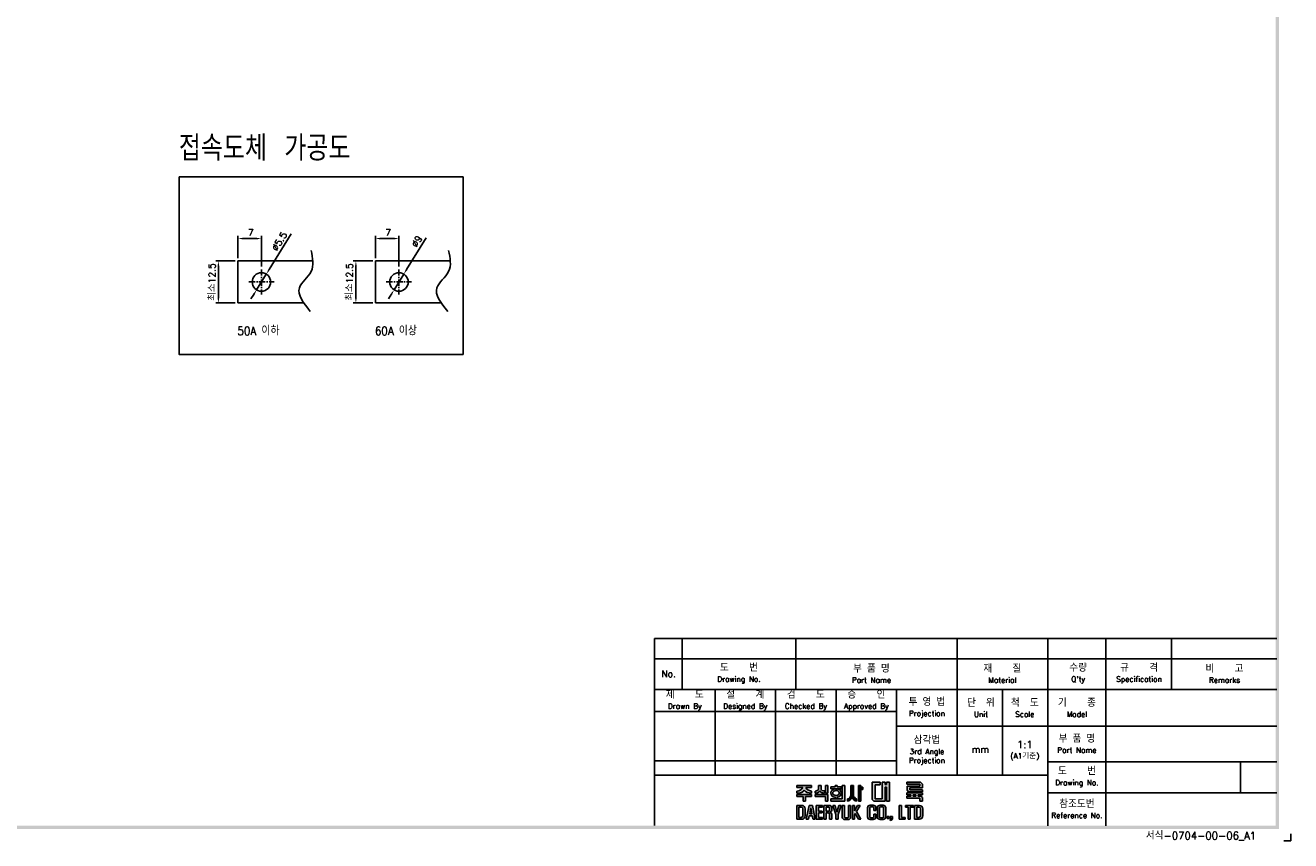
# Model space of a CAD drawing. Extents: x 2148 to 5280, y -907 to 1584.
# Tile 14 of 16: x 4527 to 5280, y 422 to 907. Entities that reach past the tile are written whole.
import ezdxf

# ---------------------------------------------------------------- set-up
doc = ezdxf.new("R2010")
doc.units = 0
doc.header["$LTSCALE"] = 3
doc.header["$MEASUREMENT"] = 0
doc.linetypes.add('CENTER', pattern=[2, 1.25, -0.25, 0.25, -0.25])
doc.layers.get('Defpoints').update_dxf_attribs({"linetype": 'CONTINUOUS'})
for name, color, linetype in [('CENTER', 1, 'CENTER'), ('Device', 7, 'CONTINUOUS'), ('di', 3, 'CONTINUOUS'), ('DIM', 3, 'CONTINUOUS'), ('dimtaxt', 3, 'CONTINUOUS'), ('dwg', 7, 'CONTINUOUS')]:
    doc.layers.add(name, color=color, linetype=linetype)
doc.styles.get("Standard").update_dxf_attribs({"font": 'romans.shx', "height": 3, "bigfont": 'ghs.shx'})
doc.dimstyles.get("Standard").update_dxf_attribs({"dimtxt": 0.18, "dimasz": 0.18, "dimexe": 0.18, "dimexo": 0.0625, "dimgap": 0.09, "dimtad": 0, "dimtih": 1, "dimtoh": 1, "dimdec": 4, "dimzin": 0, "dimdsep": 46, "dimtxsty": 'Standard', "dimcen": 0.09, "dimadec": 0, "dimazin": 0, "dimtfac": 1, "dimtdec": 4, "dimtofl": 0, "dimtmove": 0, "dimatfit": 3, "dimfxl": 0, "dimtolj": 1, "dimtzin": 0, "dimarcsym": 0})

# ---------------------------------------------------------------- blocks, each defined once
blk = doc.blocks.new('*D44')
at = {"layer": 'Defpoints', "color": 0}
for p in [(4642.11, 766.6), (4653.73, 766.6), (4653.73, 741.6)]:
    blk.add_point(p, dxfattribs=at)
at = {"layer": 'DIM', "color": 0, "lineweight": -2}
for p, q in [((4652.13, 766.6), (4640.51, 766.6)), ((4642.11, 744.8), (4642.11, 763.4)), ((4652.13, 741.6), (4640.51, 741.6))]:
    blk.add_line(p, q, dxfattribs=at)
at = {"layer": 'DIM', "color": 0}
for points in [[(4641.58, 763.4), (4642.65, 763.4), (4642.11, 766.6)], [(4641.58, 744.8), (4642.65, 744.8), (4642.11, 741.6)]]:
    blk.add_solid(points, dxfattribs=at)
at = {"layer": 'DIM', "color": 0, "insert": (4638.38, 754.1), "char_height": 4, "attachment_point": 5, "rotation": 90}
blk.add_mtext('\\A1;최소12.5', dxfattribs=at)
blk = doc.blocks.new('*D45')
at = {"layer": 'Defpoints', "color": 0}
for p in [(4667.73, 779.91), (4653.73, 766.6), (4667.73, 761.6)]:
    blk.add_point(p, dxfattribs=at)
at = {"layer": 'DIM', "color": 0, "lineweight": -2}
for p, q in [((4653.73, 768.2), (4653.73, 781.51)), ((4656.93, 779.91), (4664.53, 779.91)), ((4667.73, 763.2), (4667.73, 781.51))]:
    blk.add_line(p, q, dxfattribs=at)
at = {"layer": 'DIM', "color": 0}
for points in [[(4656.93, 780.44), (4656.93, 779.37), (4653.73, 779.91)], [(4664.53, 780.44), (4664.53, 779.37), (4667.73, 779.91)]]:
    blk.add_solid(points, dxfattribs=at)
at = {"layer": 'DIM', "color": 0, "insert": (4661.32, 783.51), "char_height": 4, "attachment_point": 5}
blk.add_mtext('\\A1;7', dxfattribs=at)
blk = doc.blocks.new('*D46')
at = {"layer": 'Defpoints', "color": 0}
for p in [(4670.61, 758.78), (4664.84, 749.41)]:
    blk.add_point(p, dxfattribs=at)
at = {"layer": 'DIM', "color": 0, "lineweight": -2}
for p, q in [((4685.42, 782.8), (4672.29, 761.5)), ((4664.84, 749.41), (4670.61, 758.78)), ((4663.16, 746.69), (4661.48, 743.97))]:
    blk.add_line(p, q, dxfattribs=at)
at = {"layer": 'DIM', "color": 0}
for points in [[(4671.84, 761.78), (4672.74, 761.22), (4670.61, 758.78)], [(4662.71, 746.97), (4663.62, 746.41), (4664.84, 749.41)]]:
    blk.add_solid(points, dxfattribs=at)
at = {"layer": 'DIM', "color": 0, "insert": (4678.36, 778.22), "char_height": 4, "attachment_point": 5, "rotation": 58.35871}
blk.add_mtext('\\A1;%%C5.5', dxfattribs=at)
blk = doc.blocks.new('*D47')
at = {"layer": 'Defpoints', "color": 0}
for p in [(4723.87, 766.6), (4735.48, 766.6), (4735.48, 741.6)]:
    blk.add_point(p, dxfattribs=at)
at = {"layer": 'DIM', "color": 0, "lineweight": -2}
for p, q in [((4733.88, 766.6), (4722.27, 766.6)), ((4723.87, 744.8), (4723.87, 763.4)), ((4733.88, 741.6), (4722.27, 741.6))]:
    blk.add_line(p, q, dxfattribs=at)
at = {"layer": 'DIM', "color": 0}
for points in [[(4723.34, 763.4), (4724.4, 763.4), (4723.87, 766.6)], [(4723.34, 744.8), (4724.4, 744.8), (4723.87, 741.6)]]:
    blk.add_solid(points, dxfattribs=at)
at = {"layer": 'DIM', "color": 0, "insert": (4720.14, 754.1), "char_height": 4, "attachment_point": 5, "rotation": 90}
blk.add_mtext('\\A1;최소12.5', dxfattribs=at)
blk = doc.blocks.new('*D48')
at = {"layer": 'Defpoints', "color": 0}
for p in [(4749.48, 779.91), (4735.48, 766.6), (4749.48, 761.6)]:
    blk.add_point(p, dxfattribs=at)
at = {"layer": 'DIM', "color": 0, "lineweight": -2}
for p, q in [((4735.48, 768.2), (4735.48, 781.51)), ((4738.68, 779.91), (4746.28, 779.91)), ((4749.48, 763.2), (4749.48, 781.51))]:
    blk.add_line(p, q, dxfattribs=at)
at = {"layer": 'DIM', "color": 0}
for points in [[(4738.68, 780.44), (4738.68, 779.37), (4735.48, 779.91)], [(4746.28, 780.44), (4746.28, 779.37), (4749.48, 779.91)]]:
    blk.add_solid(points, dxfattribs=at)
at = {"layer": 'DIM', "color": 0, "insert": (4743.08, 783.51), "char_height": 4, "attachment_point": 5}
blk.add_mtext('\\A1;7', dxfattribs=at)
blk = doc.blocks.new('*D49')
at = {"layer": 'Defpoints', "color": 0}
for p in [(4752.37, 758.78), (4746.6, 749.41)]:
    blk.add_point(p, dxfattribs=at)
at = {"layer": 'DIM', "color": 0, "lineweight": -2}
for p, q in [((4765.62, 780.29), (4754.05, 761.5)), ((4746.6, 749.41), (4752.37, 758.78)), ((4744.92, 746.69), (4743.24, 743.97))]:
    blk.add_line(p, q, dxfattribs=at)
at = {"layer": 'DIM', "color": 0}
for points in [[(4753.59, 761.78), (4754.5, 761.22), (4752.37, 758.78)], [(4744.46, 746.97), (4745.37, 746.41), (4746.6, 749.41)]]:
    blk.add_solid(points, dxfattribs=at)
at = {"layer": 'DIM', "color": 0, "insert": (4760.12, 778.22), "char_height": 4, "attachment_point": 5, "rotation": 58.35871}
blk.add_mtext('\\A1;%%C9', dxfattribs=at)
blk = doc.blocks.new('도면서식 A1')
at = {"layer": 'di', "insert": (780.92, -2.61), "char_height": 2.2, "width": 38.8706, "attachment_point": 4}
blk.add_mtext('서식-0704-00-06_A1', dxfattribs=at)
blk = doc.blocks.new('대륙')
at = {"layer": 'dimtaxt'}
h = blk.add_hatch(color=256, dxfattribs=at)
edge = h.paths.add_edge_path()
edge.add_line((51.99, 12.18), (47.65, 12.18))
edge.add_line((47.65, 12.18), (47.65, 11.59))
edge.add_line((47.65, 11.59), (49.36, 11.59))
edge.add_ellipse((47.48, 11.55), major_axis=(1.89, 0.39), ratio=0.576936, start_angle=268.0794, end_angle=342.4305, ccw=False)
edge.add_line((47.64, 10.44), (47.64, 9.87))
edge.add_ellipse((47.59, 11.36), major_axis=(2.46, 0), ratio=0.608939, start_angle=-88.7913, end_angle=-24.3158)
edge.add_ellipse((52.06, 11.36), major_axis=(-2.46, 0), ratio=0.608939, start_angle=384.3158, end_angle=448.3061)
edge.add_line((51.99, 9.87), (51.99, 10.51))
edge.add_ellipse((52.11, 11.62), major_axis=(-1.91, 0.31), ratio=0.577613, start_angle=17.5125, end_angle=91.8636, ccw=False)
edge.add_line((50.24, 11.59), (51.99, 11.59))
edge.add_line((51.99, 11.59), (51.99, 12.18))
h.paths.add_polyline_path([(52, 9.48), (47.64, 9.48), (47.64, 8.87), (49.46, 8.87), (49.46, 7.49), (50.19, 7.49), (50.19, 8.88), (52, 8.88)])
edge = h.paths.add_edge_path()
edge.add_arc((55.25, 11.18), 0.45, 180, 220.7047, ccw=False)
edge.add_line((54.8, 11.18), (54.8, 12.18))
edge.add_line((54.8, 12.18), (54.06, 12.18))
edge.add_line((54.06, 12.18), (54.06, 11.18))
edge.add_arc((53.61, 11.18), 0.45, 319.2953, 360, ccw=False)
edge.add_spline(control_points=[(53.95, 10.89), (53.94, 10.88), (53.93, 10.87), (53.83, 10.76), (53.7, 10.68), (53.03, 10.51)], knot_values=[3.761053, 3.761053, 3.761053, 3.761053, 3.807132, 3.807132, 4.298097, 4.298097, 4.298097, 4.298097], degree=3, periodic=0)
edge.add_line((53.03, 10.51), (53.03, 9.85))
edge.add_spline(control_points=[(53.03, 9.85), (53.05, 9.85), (53.06, 9.85), (53.74, 9.96), (53.94, 10.08), (54.15, 10.22), (54.2, 10.3), (54.43, 10.6)], knot_values=[3.495949, 3.495949, 3.495949, 3.495949, 3.524444, 3.524444, 4.06832, 4.06832, 4.379503, 4.379503, 4.379503, 4.379503], degree=3, periodic=0)
edge.add_spline(control_points=[(54.43, 10.6), (54.65, 10.3), (54.71, 10.22), (54.92, 10.08), (55.12, 9.96), (55.75, 9.88), (55.78, 9.87), (55.8, 9.86)], knot_values=[3.495949, 3.495949, 3.495949, 3.495949, 3.807132, 3.807132, 4.351008, 4.351008, 4.402945, 4.402945, 4.402945, 4.402945], degree=3, periodic=0)
edge.add_line((55.8, 9.86), (55.8, 10.59))
edge.add_spline(control_points=[(55.8, 10.59), (55.78, 10.59), (55.76, 10.6), (55.19, 10.66), (55.03, 10.75), (54.92, 10.87), (54.91, 10.88), (54.91, 10.89)], knot_values=[3.761053, 3.761053, 3.761053, 3.761053, 3.81299, 3.81299, 4.356866, 4.356866, 4.402945, 4.402945, 4.402945, 4.402945], degree=3, periodic=0)
h.paths.add_polyline_path([(56.82, 9.48), (53.03, 9.48), (53.03, 8.87), (56.1, 8.87), (56.1, 7.49), (56.82, 7.49)])
h.paths.add_polyline_path([(56.82, 12.19), (56.1, 12.19), (56.1, 9.87), (56.82, 9.87)])
h.paths.add_polyline_path([(60.76, 11.76), (59.58, 11.76), (59.58, 12.19), (59.05, 12.19), (59.05, 11.76), (57.74, 11.76), (57.74, 11.21), (60.76, 11.21)])
edge = h.paths.add_edge_path()
edge.add_ellipse((59.26, 9.92), major_axis=(-1.56, 0), ratio=0.830145, start_angle=101.7462, end_angle=265.4383)
edge.add_line((59.38, 11.21), (59.13, 11.21))
edge.add_ellipse((59.26, 9.92), major_axis=(1.56, 0), ratio=0.830145, start_angle=94.5617, end_angle=259.6787)
edge.add_line((58.98, 8.65), (58.98, 8.2))
edge.add_line((58.98, 8.2), (59.58, 8.2))
edge.add_line((59.58, 8.2), (59.58, 8.65))
edge = h.paths.add_edge_path(flags=16)
edge.add_spline(control_points=[(60.26, 9.92), (60.26, 10.03), (60.22, 10.15), (60.06, 10.37), (59.93, 10.48), (59.59, 10.63), (59.39, 10.66), (58.99, 10.64), (58.8, 10.59), (58.5, 10.41), (58.39, 10.3), (58.27, 10.07), (58.25, 9.96), (58.28, 9.73), (58.34, 9.62), (58.54, 9.4), (58.69, 9.3), (59.06, 9.19), (59.26, 9.17), (59.65, 9.23), (59.83, 9.31), (60.09, 9.5), (60.18, 9.62), (60.25, 9.8), (60.26, 9.86), (60.26, 9.92)], knot_values=[0, 0, 0, 0, 0.543876, 0.543876, 1.087752, 1.087752, 1.631628, 1.631628, 2.175504, 2.175504, 2.71938, 2.71938, 3.263256, 3.263256, 3.807132, 3.807132, 4.351008, 4.351008, 4.894884, 4.894884, 5.43876, 5.43876, 5.982636, 5.982636, 6.283185, 6.283185, 6.283185, 6.283185], degree=3, periodic=0)
for points in [[(61.83, 12.19), (61.11, 12.19), (61.11, 8.2), (57.74, 8.2), (57.74, 7.47), (61.11, 7.47), (61.83, 7.47)], [(70.89, 12.38), (72.38, 12.38), (72.38, 13.12), (70.01, 13.12), (70.01, 8), (70.53, 7.49), (73.84, 7.49), (73.84, 11.66), (74.29, 11.66), (74.29, 7.49), (75.14, 7.49), (75.14, 13.12), (74.29, 13.12), (74.29, 12.42), (73.84, 12.42), (73.84, 13.12), (73.01, 13.12), (73.01, 8.23), (70.89, 8.23)]]:
    blk.add_hatch(color=256, dxfattribs=at).paths.add_polyline_path(points)
h = blk.add_hatch(color=256, dxfattribs=at)
edge = h.paths.add_edge_path()
edge.add_line((64.41, 12.18), (63.7, 12.18))
edge.add_line((63.7, 12.18), (63.7, 9.23))
edge.add_ellipse((62.86, 9.12), major_axis=(0.66, 0.841), ratio=0.672815, start_angle=218.7862, end_angle=304.0863, ccw=False)
edge.add_line((62.7, 8.19), (62.7, 7.51))
edge.add_ellipse((63.11, 8.54), major_axis=(0.964, 0.919), ratio=0.540942, start_angle=220.7961, end_angle=301.7505)
edge.add_ellipse((64.93, 8.53), major_axis=(-0.866, 0.919), ratio=0.569913, start_angle=58.7442, end_angle=145.288)
edge.add_line((65.35, 7.49), (65.35, 8.17))
edge.add_ellipse((65.18, 9.26), major_axis=(-0.67, 1.07), ratio=0.576723, start_angle=74.3826, end_angle=142.9847, ccw=False)
edge.add_line((64.41, 9.18), (64.41, 12.18))
h.paths.add_polyline_path([(66.65, 10.99), (67.26, 10.99), (67.26, 11.63), (66.64, 11.63), (66.64, 12.18), (65.92, 12.18), (65.92, 7.49), (66.65, 7.49)])
h = blk.add_hatch(color=256, dxfattribs=at)
h.paths.add_polyline_path([(84.17, 12.56), (84.17, 11.99), (80.38, 11.99), (80.38, 10.74), (80.81, 10.32), (84.92, 10.32), (84.92, 10.92), (81.19, 10.92), (81.19, 11.44), (84.92, 11.44), (84.92, 12.6), (84.39, 13.12), (80.36, 13.12), (80.36, 12.56)])
h.paths.add_polyline_path([(83.7, 9.41), (84.92, 9.41), (84.92, 9.97), (80.36, 9.97), (80.36, 9.41), (81.48, 9.41), (81.48, 9.04), (80.35, 9.04), (80.35, 8.42), (84.18, 8.42), (84.18, 7.49), (84.92, 7.49), (84.92, 8.64), (84.52, 9.04), (83.7, 9.04)])
h.paths.add_polyline_path([(83, 9.41), (82.23, 9.41), (82.23, 9.04), (83, 9.04)], flags=17)
h = blk.add_hatch(color=256, dxfattribs=at)
h.paths.add_polyline_path([(47.58, 6.25), (47.58, 2.12), (49.06, 2.12, 0.414214), (50.06, 3.12), (50.06, 5.25, 0.414214), (49.06, 6.25)])
h.paths.add_polyline_path([(48.9, 5.73, -0.414214), (49.4, 5.23), (49.4, 3.16, -0.414214), (48.9, 2.66), (48.23, 2.66), (48.23, 5.73)], flags=16)
h.paths.add_polyline_path([(50.42, 2.11), (51.1, 2.11), (51.31, 3.17), (52.21, 3.17), (52.42, 2.11), (53.1, 2.11), (52.25, 6.23), (51.27, 6.23)])
h.paths.add_polyline_path([(51.77, 5.49), (52.09, 3.74), (51.43, 3.74)], flags=16)
h.paths.add_polyline_path([(53.4, 2.11), (55.25, 2.11), (55.25, 2.66), (54.07, 2.66), (54.07, 3.99), (55.15, 3.99), (55.15, 4.52), (54.06, 4.52), (54.06, 5.7), (55.21, 5.7), (55.21, 6.25), (53.4, 6.25)])
h.paths.add_polyline_path([(55.67, 2.12), (56.33, 2.12), (56.33, 4.05), (56.93, 4.05, -0.414214), (57.33, 3.65), (57.33, 2.12), (58.02, 2.12), (58.02, 3.65, 0.276846), (57.45, 4.24, 0.25864), (58.02, 4.77), (58.02, 5.43, 0.414214), (57.22, 6.23), (55.67, 6.23)])
h.paths.add_polyline_path([(56.33, 5.71), (57.04, 5.71, -0.414214), (57.34, 5.41), (57.34, 4.86, -0.414214), (57.04, 4.56), (56.33, 4.56)], flags=16)
h.paths.add_polyline_path([(59.2, 3.57), (59.2, 2.11), (59.85, 2.11), (59.85, 3.58), (60.8, 6.24), (60.13, 6.24), (59.53, 4.27), (58.97, 6.24), (58.28, 6.24)])
h.paths.add_polyline_path([(61.13, 2.78, 0.414214), (61.88, 2.03), (62.85, 2.03, 0.414214), (63.6, 2.78), (63.6, 6.24), (62.93, 6.24), (62.93, 2.84, -0.414214), (62.68, 2.59), (62.07, 2.59, -0.414214), (61.82, 2.84), (61.82, 6.24), (61.13, 6.24)])
h.paths.add_polyline_path([(64.11, 2.12), (64.77, 2.12), (64.77, 3.42), (64.98, 3.87), (65.9, 2.12), (66.68, 2.12), (65.38, 4.46), (66.48, 6.23), (65.69, 6.23), (64.76, 4.66), (64.76, 6.23), (64.11, 6.23)])
h.paths.add_polyline_path([(68.62, 2.84, 0.414214), (69.42, 2.04), (70.32, 2.04, 0.414214), (71.12, 2.84), (71.12, 3.62), (70.47, 3.62), (70.47, 2.85, -0.414214), (70.17, 2.55), (69.58, 2.55, -0.414214), (69.28, 2.85), (69.28, 5.49, -0.414214), (69.58, 5.79), (70.16, 5.79, -0.414214), (70.46, 5.49), (70.46, 4.76), (71.12, 4.76), (71.12, 5.52, 0.414214), (70.32, 6.32), (69.42, 6.32, 0.414214), (68.62, 5.52)])
h.paths.add_polyline_path([(71.57, 2.84, 0.414214), (72.37, 2.04), (73.25, 2.04, 0.414214), (74.05, 2.84), (74.05, 5.52, 0.414214), (73.25, 6.32), (72.37, 6.32, 0.414214), (71.57, 5.52)])
h.paths.add_polyline_path([(72.23, 5.5, -0.414214), (72.53, 5.8), (73.09, 5.8, -0.414214), (73.39, 5.5), (73.39, 2.85, -0.414214), (73.09, 2.55), (72.53, 2.55, -0.414214), (72.23, 2.85)], flags=16)
h.paths.add_polyline_path([(74.42, 2.34), (75.05, 2.34), (75.05, 2.98), (74.42, 2.98)])
h.paths.add_polyline_path([(75.76, 2.34, -0.316213), (75.39, 2.07), (75.39, 1.77, 0.409412), (76.08, 2.47), (76.08, 2.98), (75.39, 2.98), (75.39, 2.34)])
h.paths.add_polyline_path([(78.08, 2.12), (79.79, 2.12), (79.79, 2.67), (78.75, 2.67), (78.75, 6.24), (78.08, 6.24)])
h.paths.add_polyline_path([(80.68, 2.12), (81.35, 2.12), (81.35, 5.7), (82.27, 5.7), (82.27, 6.24), (79.92, 6.24), (79.92, 5.7), (80.68, 5.7)])
h.paths.add_polyline_path([(82.59, 2.13), (84.07, 2.13, 0.414214), (85.07, 3.13), (85.07, 5.24, 0.414214), (84.07, 6.24), (82.59, 6.24)])
h.paths.add_polyline_path([(83.24, 5.73), (83.9, 5.73, -0.414214), (84.4, 5.23), (84.4, 3.15, -0.414214), (83.9, 2.65), (83.24, 2.65)], flags=16)
for p, q in [((47.65, 12.18), (51.99, 12.18)), ((47.65, 12.18), (47.65, 11.59)), ((47.65, 11.59), (49.36, 11.59)), ((51.99, 11.59), (50.24, 11.59)), ((51.99, 12.18), (51.99, 11.59)), ((54.06, 12.18), (54.8, 12.18)), ((54.06, 12.18), (54.06, 11.18)), ((54.8, 12.18), (54.8, 11.18)), ((56.82, 12.19), (56.1, 12.19)), ((56.1, 12.19), (56.1, 9.87)), ((56.82, 12.19), (56.82, 9.87)), ((57.74, 11.76), (59.05, 11.76)), ((57.74, 11.21), (57.74, 11.76)), ((59.05, 11.76), (59.05, 12.19)), ((59.05, 12.19), (59.58, 12.19)), ((59.58, 12.19), (59.58, 11.76)), ((59.58, 11.76), (60.76, 11.76)), ((60.76, 11.76), (60.76, 11.21)), ((61.11, 12.19), (61.11, 8.2)), ((61.83, 12.19), (61.11, 12.19)), ((61.83, 7.47), (61.83, 12.19)), ((63.7, 12.18), (64.41, 12.18)), ((63.7, 12.18), (63.7, 9.23)), ((64.41, 12.18), (64.41, 9.18)), ((65.92, 7.49), (65.92, 12.18)), ((65.92, 12.18), (66.64, 12.18)), ((66.64, 12.18), (66.64, 11.63)), ((66.64, 11.63), (67.26, 11.63)), ((67.26, 11.63), (67.26, 10.99)), ((70.01, 13.12), (70.01, 8)), ((70.01, 13.12), (72.38, 13.12)), ((70.89, 12.38), (70.89, 8.23)), ((70.89, 12.38), (72.38, 12.38)), ((72.38, 13.12), (72.38, 12.38)), ((73.01, 13.12), (73.01, 8.23)), ((73.01, 13.12), (73.84, 13.12)), ((73.84, 13.12), (73.84, 12.42)), ((73.84, 12.42), (74.29, 12.42)), ((73.84, 11.66), (73.84, 7.49)), ((73.84, 11.66), (74.29, 11.66)), ((74.29, 13.12), (75.14, 13.12)), ((74.29, 13.12), (74.29, 12.42)), ((74.29, 11.66), (74.29, 7.49)), ((75.14, 13.12), (75.14, 7.49)), ((80.36, 13.12), (84.39, 13.12)), ((80.36, 12.56), (80.36, 13.12)), ((80.36, 12.56), (84.17, 12.56)), ((80.38, 11.99), (84.17, 11.99)), ((80.38, 11.99), (80.38, 10.74)), ((81.19, 11.44), (84.92, 11.44)), ((81.19, 11.44), (81.19, 10.92)), ((84.17, 12.56), (84.17, 11.99)), ((84.92, 12.6), (84.39, 13.12)), ((84.92, 12.6), (84.92, 11.44)), ((47.64, 10.44), (47.64, 9.87)), ((47.64, 9.48), (52, 9.48)), ((47.64, 8.87), (47.64, 9.48)), ((49.46, 8.87), (47.64, 8.87)), ((49.46, 7.49), (49.46, 8.87)), ((50.19, 8.88), (50.19, 7.49)), ((52, 8.88), (50.19, 8.88)), ((51.99, 10.51), (51.99, 9.87)), ((52, 9.48), (52, 8.88)), ((53.03, 9.85), (53.03, 10.51)), ((53.03, 9.48), (56.82, 9.48)), ((53.03, 8.87), (53.03, 9.48)), ((56.1, 8.87), (53.03, 8.87)), ((55.8, 9.86), (55.8, 10.59)), ((56.82, 9.87), (56.1, 9.87)), ((56.1, 7.49), (56.1, 8.87)), ((56.82, 9.48), (56.82, 7.49)), ((60.76, 11.21), (57.74, 11.21)), ((57.74, 8.2), (61.11, 8.2)), ((57.74, 7.47), (57.74, 8.2)), ((58.98, 8.2), (58.98, 8.65)), ((59.58, 8.65), (59.58, 8.2)), ((62.7, 7.51), (62.7, 8.19)), ((65.35, 7.49), (65.35, 8.17)), ((66.65, 10.99), (66.65, 7.49)), ((67.26, 10.99), (66.65, 10.99)), ((70.53, 7.49), (70.01, 8)), ((73.01, 8.23), (70.89, 8.23)), ((80.35, 9.04), (81.48, 9.04)), ((80.35, 9.04), (80.35, 8.42)), ((80.35, 8.42), (84.18, 8.42)), ((80.36, 9.97), (84.92, 9.97)), ((80.36, 9.97), (80.36, 9.41)), ((80.36, 9.41), (81.48, 9.41)), ((80.81, 10.32), (80.38, 10.74)), ((80.81, 10.32), (84.92, 10.32)), ((81.19, 10.92), (84.92, 10.92)), ((81.48, 9.41), (81.48, 9.04)), ((82.23, 9.41), (83, 9.41)), ((82.23, 9.41), (82.23, 9.04)), ((82.23, 9.04), (83, 9.04)), ((83, 9.41), (83, 9.04)), ((83.7, 9.41), (84.92, 9.41)), ((83.7, 9.41), (83.7, 9.04)), ((83.7, 9.04), (84.52, 9.04)), ((84.18, 8.42), (84.18, 7.49)), ((84.92, 8.64), (84.52, 9.04)), ((84.92, 10.92), (84.92, 10.32)), ((84.92, 9.97), (84.92, 9.41)), ((84.92, 8.64), (84.92, 7.49)), ((47.58, 6.25), (47.58, 2.12)), ((47.58, 6.25), (49.06, 6.25)), ((48.23, 5.73), (48.23, 2.66)), ((48.9, 5.73), (48.23, 5.73)), ((49.4, 3.16), (49.4, 5.23)), ((50.19, 7.49), (49.46, 7.49)), ((50.06, 5.25), (50.06, 3.12)), ((51.27, 6.23), (50.42, 2.11)), ((52.25, 6.23), (51.27, 6.23)), ((51.77, 5.49), (51.43, 3.74)), ((52.09, 3.74), (51.77, 5.49)), ((53.1, 2.11), (52.25, 6.23)), ((55.21, 6.25), (53.4, 6.25)), ((53.4, 6.25), (53.4, 2.11)), ((54.06, 5.7), (55.21, 5.7)), ((54.06, 4.52), (54.06, 5.7)), ((55.15, 4.52), (54.06, 4.52)), ((54.07, 3.99), (55.15, 3.99)), ((54.07, 2.66), (54.07, 3.99)), ((55.15, 3.99), (55.15, 4.52)), ((55.21, 5.7), (55.21, 6.25)), ((55.67, 6.23), (55.67, 2.12)), ((57.22, 6.23), (55.67, 6.23)), ((56.82, 7.49), (56.1, 7.49)), ((56.33, 5.71), (56.33, 4.56)), ((57.04, 5.71), (56.33, 5.71)), ((56.33, 4.56), (57.04, 4.56)), ((56.33, 2.12), (56.33, 4.05)), ((56.33, 4.05), (56.93, 4.05)), ((57.34, 4.86), (57.34, 5.41)), ((61.11, 7.47), (57.74, 7.47)), ((58.02, 4.77), (58.02, 5.43)), ((58.97, 6.24), (58.28, 6.24)), ((58.28, 6.24), (59.2, 3.57)), ((59.53, 4.27), (58.97, 6.24)), ((60.13, 6.24), (59.53, 4.27)), ((59.85, 3.58), (60.8, 6.24)), ((60.8, 6.24), (60.13, 6.24)), ((61.11, 7.47), (61.83, 7.47)), ((61.13, 6.24), (61.13, 2.78)), ((61.82, 6.24), (61.13, 6.24)), ((61.82, 2.84), (61.82, 6.24)), ((62.93, 2.84), (62.93, 6.24)), ((62.93, 6.24), (63.6, 6.24)), ((63.6, 6.24), (63.6, 2.78)), ((64.11, 2.12), (64.11, 6.23)), ((64.11, 6.23), (64.76, 6.23)), ((64.76, 4.66), (65.69, 6.23)), ((64.76, 6.23), (64.76, 4.66)), ((64.98, 3.87), (64.77, 3.42)), ((65.9, 2.12), (64.98, 3.87)), ((66.48, 6.23), (65.38, 4.46)), ((65.38, 4.46), (66.68, 2.12)), ((65.69, 6.23), (66.48, 6.23)), ((66.65, 7.49), (65.92, 7.49)), ((68.62, 2.84), (68.62, 5.52)), ((69.28, 5.49), (69.28, 2.85)), ((70.32, 6.32), (69.42, 6.32)), ((70.16, 5.79), (69.58, 5.79)), ((70.46, 4.76), (70.46, 5.49)), ((71.12, 4.76), (70.46, 4.76)), ((73.84, 7.49), (70.53, 7.49)), ((71.12, 5.52), (71.12, 4.76)), ((71.57, 2.84), (71.57, 5.52)), ((72.23, 5.5), (72.23, 2.85)), ((73.25, 6.32), (72.37, 6.32)), ((73.09, 5.8), (72.53, 5.8)), ((73.39, 2.85), (73.39, 5.5)), ((74.05, 5.52), (74.05, 2.84)), ((75.14, 7.49), (74.29, 7.49)), ((78.08, 6.24), (78.08, 2.12)), ((78.75, 6.24), (78.08, 6.24)), ((78.75, 2.67), (78.75, 6.24)), ((82.27, 6.24), (79.92, 6.24)), ((79.92, 6.24), (79.92, 5.7)), ((79.92, 5.7), (80.68, 5.7)), ((80.68, 5.7), (80.68, 2.12)), ((81.35, 2.12), (81.35, 5.7)), ((81.35, 5.7), (82.27, 5.7)), ((82.27, 5.7), (82.27, 6.24)), ((82.59, 6.24), (82.59, 2.13)), ((84.07, 6.24), (82.59, 6.24)), ((83.24, 2.65), (83.24, 5.73)), ((83.24, 5.73), (83.9, 5.73)), ((84.92, 7.49), (84.18, 7.49)), ((84.4, 3.15), (84.4, 5.23)), ((85.07, 3.13), (85.07, 5.24)), ((47.58, 2.12), (49.06, 2.12)), ((48.23, 2.66), (48.9, 2.66)), ((50.42, 2.11), (51.1, 2.11)), ((51.1, 2.11), (51.31, 3.17)), ((51.31, 3.17), (52.21, 3.17)), ((51.43, 3.74), (52.09, 3.74)), ((52.21, 3.17), (52.42, 2.11)), ((52.42, 2.11), (53.1, 2.11)), ((53.4, 2.11), (55.25, 2.11)), ((55.25, 2.66), (54.07, 2.66)), ((55.25, 2.11), (55.25, 2.66)), ((55.67, 2.12), (56.33, 2.12)), ((57.33, 3.65), (57.33, 2.12)), ((57.33, 2.12), (58.02, 2.12)), ((58.02, 2.12), (58.02, 3.65)), ((59.2, 3.57), (59.2, 2.11)), ((59.2, 2.11), (59.85, 2.11)), ((59.85, 2.11), (59.85, 3.58)), ((62.85, 2.03), (61.88, 2.03)), ((62.68, 2.59), (62.07, 2.59)), ((64.77, 2.12), (64.11, 2.12)), ((64.77, 3.42), (64.77, 2.12)), ((66.68, 2.12), (65.9, 2.12)), ((70.32, 2.04), (69.42, 2.04)), ((70.17, 2.55), (69.58, 2.55)), ((70.47, 3.62), (70.47, 2.85)), ((71.12, 3.62), (70.47, 3.62)), ((71.12, 2.84), (71.12, 3.62)), ((73.25, 2.04), (72.37, 2.04)), ((73.09, 2.55), (72.53, 2.55)), ((74.42, 2.98), (74.42, 2.34)), ((75.05, 2.98), (74.42, 2.98)), ((75.05, 2.34), (74.42, 2.34)), ((75.05, 2.98), (75.05, 2.34)), ((75.39, 2.98), (75.39, 2.34)), ((76.08, 2.98), (75.39, 2.98)), ((75.76, 2.34), (75.39, 2.34)), ((75.39, 2.07), (75.39, 1.77)), ((76.08, 2.98), (76.08, 2.47)), ((78.08, 2.12), (79.79, 2.12)), ((79.79, 2.67), (78.75, 2.67)), ((79.79, 2.12), (79.79, 2.67)), ((80.68, 2.12), (81.35, 2.12)), ((82.59, 2.13), (84.07, 2.13)), ((83.9, 2.65), (83.24, 2.65))]:
    blk.add_line(p, q, dxfattribs=at)
for centre, radius, start, end in [((53.61, 11.18), 0.45, 319.2953, 360), ((55.25, 11.18), 0.45, 180, 220.7047), ((48.9, 5.23), 0.5, 0, 90), ((49.06, 5.25), 1, 0, 90), ((57.22, 4.85), 0.8, 270, 270), ((56.93, 3.65), 0.4, 0, 90), ((57.04, 5.41), 0.3, 0, 90), ((57.04, 4.86), 0.3, 270, 0), ((57.22, 5.43), 0.8, 0, 90), ((57.26, 5.02), 0.8, 283.6828, 341.6876), ((57.24, 3.47), 0.8, 12.921, 74.819), ((69.42, 5.52), 0.8, 90, 180), ((69.58, 5.49), 0.3, 90, 180), ((70.16, 5.49), 0.3, 0, 90), ((70.32, 5.52), 0.8, 0, 90), ((72.37, 5.52), 0.8, 90, 180), ((72.53, 5.5), 0.3, 90, 180), ((73.09, 5.5), 0.3, 0, 90), ((73.25, 5.52), 0.8, 0, 90), ((83.9, 5.23), 0.5, 0, 90), ((84.07, 5.24), 1, 0, 90), ((48.9, 3.16), 0.5, 270, 0), ((49.06, 3.12), 1, 270, 0), ((61.88, 2.78), 0.75, 180, 270), ((62.07, 2.84), 0.25, 180, 270), ((62.68, 2.84), 0.25, 270, 0), ((62.85, 2.78), 0.75, 270, 0), ((69.42, 2.84), 0.8, 180, 270), ((69.58, 2.85), 0.3, 180, 270), ((70.17, 2.85), 0.3, 270, 0), ((70.32, 2.84), 0.8, 270, 0), ((72.37, 2.84), 0.8, 180, 270), ((72.53, 2.85), 0.3, 180, 270), ((73.09, 2.85), 0.3, 270, 0), ((73.25, 2.84), 0.8, 270, 0), ((75.38, 2.47), 0.7, 270.9408, 0), ((75.38, 2.47), 0.4, 271.6466, 341.8371), ((83.9, 3.15), 0.5, 270, 0), ((84.07, 3.13), 1, 270, 0)]:
    blk.add_arc(centre, radius, start, end, dxfattribs=at)
for centre, major_axis, ratio, start_param, end_param in [((47.48, 11.55), (1.89, 0.39), 0.576936, 4.678869, 5.97654), ((47.59, 11.36), (-2.46, 0), 0.608939, 1.591893, 2.717202), ((59.26, 9.92), (1.56, 0), 0.830145, 1.650413, 4.532248), ((59.26, 9.92), (-1.56, 0), 0.830145, 1.775806, 4.632772), ((62.86, 9.12), (0.66, 0.841), 0.672815, 3.81854, 5.307307), ((63.11, 8.54), (0.964, 0.919), 0.540942, 3.853619, 5.26654)]:
    blk.add_ellipse(centre, major_axis=major_axis, ratio=ratio, start_param=start_param, end_param=end_param, dxfattribs=at)
at = {"layer": 'dimtaxt', "extrusion": (0, 0, -1)}
for centre, major_axis, ratio, start_param, end_param in [((52.11, 11.62), (-1.91, 0.31), 0.577613, 4.679864, 5.977535), ((52.06, 11.36), (-2.46, 0), 0.608939, -1.541231, -0.42439), ((64.93, 8.53), (-0.866, 0.919), 0.569913, 3.747431, 5.257905), ((65.18, 9.26), (-0.67, 1.07), 0.576723, 3.787632, 4.984965)]:
    blk.add_ellipse(centre, major_axis=major_axis, ratio=ratio, start_param=start_param, end_param=end_param, dxfattribs=at)
at = {"layer": 'dimtaxt'}
for points, knots in [([(53.95, 10.89), (53.94, 10.88), (53.93, 10.87), (53.83, 10.76), (53.7, 10.68), (53.03, 10.51)], [3.7610527, 3.7610527, 3.7610527, 3.7610527, 3.8071317, 3.8071317, 4.2980967, 4.2980967, 4.2980967, 4.2980967]), ([(54.43, 10.6), (54.2, 10.3), (54.15, 10.22), (53.94, 10.08), (53.74, 9.96), (53.06, 9.85), (53.05, 9.85), (53.03, 9.85)], [3.4959493, 3.4959493, 3.4959493, 3.4959493, 3.8071317, 3.8071317, 4.3510077, 4.3510077, 4.3795026, 4.3795026, 4.3795026, 4.3795026]), ([(54.43, 10.6), (54.65, 10.3), (54.71, 10.22), (54.92, 10.08), (55.12, 9.96), (55.75, 9.88), (55.78, 9.87), (55.8, 9.86)], [3.4959493, 3.4959493, 3.4959493, 3.4959493, 3.8071317, 3.8071317, 4.3510077, 4.3510077, 4.4029453, 4.4029453, 4.4029453, 4.4029453]), ([(54.91, 10.89), (54.91, 10.88), (54.92, 10.87), (55.03, 10.75), (55.19, 10.66), (55.76, 10.6), (55.78, 10.59), (55.8, 10.59)], [3.7610527, 3.7610527, 3.7610527, 3.7610527, 3.8071317, 3.8071317, 4.3510077, 4.3510077, 4.4029453, 4.4029453, 4.4029453, 4.4029453]), ([(60.26, 9.92), (60.26, 10.03), (60.22, 10.15), (60.06, 10.37), (59.93, 10.48), (59.59, 10.63), (59.39, 10.66), (58.99, 10.64), (58.8, 10.59), (58.5, 10.41), (58.39, 10.3), (58.27, 10.07), (58.25, 9.96), (58.28, 9.73), (58.34, 9.62), (58.54, 9.4), (58.69, 9.3), (59.06, 9.19), (59.26, 9.17), (59.65, 9.23), (59.83, 9.31), (60.09, 9.5), (60.18, 9.62), (60.25, 9.8), (60.26, 9.86), (60.26, 9.92)], [0, 0, 0, 0, 0.543876, 0.543876, 1.087752, 1.087752, 1.631628, 1.631628, 2.175504, 2.175504, 2.71938, 2.71938, 3.263256, 3.263256, 3.807132, 3.807132, 4.351008, 4.351008, 4.894884, 4.894884, 5.43876, 5.43876, 5.982636, 5.982636, 6.283185, 6.283185, 6.283185, 6.283185])]:
    blk.add_open_spline(points, degree=3, knots=knots, dxfattribs=at)

msp = doc.modelspace()

# ---------------------------------------------------------------- linework, layer by layer
at = {"layer": 'CENTER'}
for p, q in [((4667.7264, 761.59614), (4667.7264, 746.59614)), ((4749.4828, 761.59614), (4749.4828, 746.59614)), ((4660.2264, 754.09614), (4675.2264, 754.09614)), ((4741.9828, 754.09614), (4756.9828, 754.09614))]:
    msp.add_line(p, q, dxfattribs=at)
at = {"layer": 'Device', "color": 7, "linetype": 'Continuous'}
for p, q in [((4653.7264, 766.59614), (4698.25604, 766.59614)), ((4653.7264, 766.59614), (4653.7264, 741.59614)), ((4735.4828, 766.59614), (4780.01245, 766.59614)), ((4735.4828, 766.59614), (4735.4828, 741.59614)), ((4653.7264, 741.59614), (4692.91023, 741.59614)), ((4735.4828, 741.59614), (4774.66664, 741.59614))]:
    msp.add_line(p, q, dxfattribs=at)
for centre in [(4667.7264, 754.09614), (4749.4828, 754.09614)]:
    msp.add_circle(centre, 5.5, dxfattribs=at)
at = {"layer": 'di'}
for p in [(5275.79652, 421.7549), (5279.79652, 425.7549)]:
    msp.add_line(p, (5279.79652, 421.7549), dxfattribs=at)
msp.add_lwpolyline([(4618.70213, 816.54253), (4787.60208, 816.54253), (4787.60208, 711.0328), (4618.70213, 711.0328)], close=True, dxfattribs=at)
at = {"layer": 'DIM'}
for points in [[(4697.24848, 772.80212), (4697.24848, 760.25691), (4690.27625, 750.67376), (4696.72556, 736.56041)], [(4779.00489, 772.80212), (4779.00489, 760.25691), (4772.03265, 750.67376), (4778.48197, 736.56041)]]:
    msp.add_spline(points, degree=3, dxfattribs=at)
at = {"layer": 'dimtaxt'}
for p, q in [((5271.4678, 541.96244), (4901.4678, 541.96244)), ((4901.4678, 541.96244), (4901.4678, 430.7549)), ((4917.91273, 511.92322), (4917.91273, 541.92322)), ((4985.4678, 511.96244), (4985.4678, 541.96244)), ((5081.4678, 511.96244), (5081.4678, 541.96244)), ((5135.4678, 511.96244), (5135.4678, 541.96244)), ((5169.85028, 511.96244), (5169.85028, 541.96244)), ((5208.93226, 511.96244), (5208.93226, 541.96244)), ((5271.4678, 529.96244), (4901.4678, 529.96244)), ((4937.4678, 460.71721), (4937.4678, 511.6303)), ((4973.4678, 460.71721), (4973.4678, 511.6303)), ((5009.4678, 460.71721), (5009.4678, 511.6303)), ((5045.4678, 460.71721), (5045.4678, 511.6303)), ((5081.4678, 460.71721), (5081.4678, 511.6303)), ((5108.4678, 460.71721), (5108.4678, 511.6303)), ((5135.4678, 430.68127), (5135.4678, 511.6303)), ((5169.85028, 430.68127), (5169.85028, 511.6303)), ((5045.4678, 498.58006), (4901.55057, 498.58006)), ((5271.4678, 489.90443), (5045.4678, 489.90443)), ((5045.4678, 469.16717), (4901.59532, 469.16717)), ((5271.4678, 468.68843), (5135.4678, 468.68843)), ((5249.85028, 450.21099), (5249.85028, 468.68843)), ((5135.4678, 460.71721), (4901.4678, 460.71721)), ((5271.4678, 450.21099), (5135.4678, 450.21099))]:
    msp.add_line(p, q, dxfattribs=at)
at = {"layer": 'dwg'}
msp.add_line((5271.4678, 511.6303), (4901.4678, 511.6303), dxfattribs=at)
for points in [[(5272.79652, 1576.7549), (5270.79652, 1574.7549), (5272.79652, 428.7549), (5270.79652, 430.7549)], [(4901.79652, 511.9303), (4901.79652, 511.3303), (5270.9678, 511.9303), (5270.9678, 511.3303)], [(5272.79652, 428.7549), (5270.79652, 430.7549), (3640.79652, 428.7549), (3642.79652, 430.7549)]]:
    msp.add_trace(points, dxfattribs=at)

# ---------------------------------------------------------------- block references
at = {"layer": 'di', "xscale": 2, "yscale": 2, "zscale": 2}
msp.add_blockref('대륙', (4890.89884, 430.25752), dxfattribs=at)
at = {"layer": 'dwg', "xscale": 2, "yscale": 2, "zscale": 2}
msp.add_blockref('도면서식 A1', (3631.79652, 429.7549), dxfattribs=at)

# ---------------------------------------------------------------- texts
at = {"layer": 'di', "width": 0.9}
for s, p in [('50A 이하', (4653.40186, 722.4719)), ('60A 이상', (4735.15826, 722.4719))]:
    msp.add_text(s, height=5, dxfattribs=at).set_placement(p)
at = {"layer": 'di'}
for s, insert, char_height, width, attachment_point in [('{\\Fromans,hgs|c129;접속도체 가공도}', (4618.58326, 841.15607), 15, 163.8589681, 1), ('{\\H1.1x;도    번\\P\\H0.72727x;Drawing No.}', (4951.69026, 521.0291), 4, 67.5550747, 5), ('{\\H1.1x;부 품 명\\P\\H0.72727x;Part Name}', (5030.4678, 520.96244), 4, 90, 5), ('{\\H1.1x;재    질\\P\\H0.72727x;Material}', (5108.3105, 520.96244), 4, 55.081977, 5), ("{\\H1.1x;수량\\P\\H0.72727x;Q'ty}", (5153.40956, 520.96244), 4, 18.918023, 5), ('{\\H1.1x;규    격\\P\\H0.72727x;Specification}', (5189.61975, 520.96244), 4, 54, 5), ('{\\H1.1x;비    고\\P\\H0.72727x;Remarks}', (5240.42038, 520.96244), 4, 78, 5), ('No.', (4909.85462, 521.0291), 4, 16.1162092, 5), ('{\\H1.1x;제    도\\P\\H0.72727x;Drawn By}', (4919.4678, 504.95518), 4, 36, 5), ('{\\H1.1x;설    계}\\P{\\H0.8x;Designed By}', (4955.4678, 504.95518), 4, 36, 5), ('{\\H1.1x;검    도\\P\\H0.72727x;Checked By}', (4991.4678, 504.95518), 4, 36, 5), ('승    인\\P{\\H0.72727x;Approved By}', (5027.4678, 504.95518), 4.4, 36, 5), ('투 영 법\\P{\\H0.72727x;Projection}', (5063.4678, 500.61737), 4.4, 36, 5), ('{\\H1.1x;단  위}\\P{\\H0.8x;Unit}', (5095.58452, 500.61737), 4, 32, 5), ('{\\H1.1x;척  도\\P\\H0.72727x;Scale}', (5121.66497, 500.61737), 4, 32, 5), ('기    종\\P{\\H0.72727x;Model}', (5152.65904, 500.61737), 4.4, 34.3824824, 5), ('{\\H1.1x;삼각법\\H0.45455x;\\P\\H1.6x;3rd Angle\\PProjection}', (5063.4678, 475.31082), 4, 36, 5), ('부 품 명\\P{\\H0.72727x;Part Name}', (5152.65904, 479.29643), 4.4, 34.3824824, 5), ('도    번\\P{\\H0.72727x;Drawing No.}', (5152.65904, 459.44971), 4.4, 34.3824824, 5), ('참조도번\\P{\\H0.72727x;Reference No.}', (5152.65904, 440.48295), 4.4, 34.3824824, 5)]:
    msp.add_mtext(s, dxfattribs=dict(at, insert=insert, char_height=char_height, width=width, attachment_point=attachment_point))
at = {"layer": 'dimtaxt'}
msp.add_text('mm', height=4, dxfattribs=at).set_placement((5090.14225, 474.03047))
at = {"layer": 'dimtaxt', "insert": (5121.66497, 475.31082), "char_height": 4.4, "width": 32, "attachment_point": 5}
msp.add_mtext('1:1\\P{\\H0.72727x;(A1기준)}', dxfattribs=at)

# ---------------------------------------------------------------- dimensions: what is measured, and where the dimension line sits
at = {"layer": 'DIM'}
for base, p1, p2, picture, middle in [((4667.7264, 779.90538), (4653.7264, 766.59614), (4667.7264, 761.59614), '*D45', (4661.32446, 779.90538)), ((4749.4828, 779.90538), (4735.4828, 766.59614), (4749.4828, 761.59614), '*D48', (4743.08087, 779.90538))]:
    dim = msp.add_linear_dim(base=base, p1=p1, p2=p2, text='7', dimstyle='Standard', override={"dimscale": 1.6, "dimtxt": 2, "dimasz": 2, "dimexe": 1, "dimexo": 1, "dimgap": 1, "dimtad": 1, "dimtih": 0, "dimtoh": 0, "dimdec": 1, "dimzin": 8, "dimcen": 0, "dimadec": 2, "dimazin": 2, "dimtm": 0.1, "dimtfac": 0.6, "dimtdec": 1, "dimtofl": 1}, dxfattribs=at)
    dim.commit()
    dim.dimension.update_dxf_attribs({"geometry": picture, "text_midpoint": middle, "dimtype": 160})
for p1, p2, text, picture, middle in [((4664.8411, 749.41372), (4670.61169, 758.77856), '%%C5.5', '*D46', (4681.42852, 776.3327)), ((4746.59751, 749.41372), (4752.3681, 758.77856), '%%C9', '*D49', (4763.18492, 776.3327))]:
    dim = msp.add_diameter_dim_2p(p1=p1, p2=p2, text=text, dimstyle='Standard', override={"dimscale": 1.6, "dimtxt": 2, "dimasz": 2, "dimexe": 1, "dimexo": 1, "dimgap": 1, "dimtad": 1, "dimtih": 0, "dimtoh": 0, "dimdec": 1, "dimzin": 8, "dimcen": 0, "dimadec": 2, "dimazin": 2, "dimtm": 0.1, "dimtfac": 0.6, "dimtdec": 1, "dimtofl": 1}, dxfattribs=at)
    dim.commit()
    dim.dimension.update_dxf_attribs({"geometry": picture, "text_midpoint": middle, "dimtype": 163})
for base, p1, p2, picture, middle in [((4642.11393, 766.59614), (4653.7264, 741.59614), (4653.7264, 766.59614), '*D44', (4642.11393, 754.09614)), ((4723.87033, 766.59614), (4735.4828, 741.59614), (4735.4828, 766.59614), '*D47', (4723.87033, 754.09614))]:
    dim = msp.add_linear_dim(base=base, p1=p1, p2=p2, angle=90, text='최소12.5', dimstyle='Standard', override={"dimscale": 1.6, "dimtxt": 2, "dimasz": 2, "dimexe": 1, "dimexo": 1, "dimgap": 1, "dimtad": 1, "dimtih": 0, "dimtoh": 0, "dimdec": 1, "dimzin": 8, "dimcen": 0, "dimadec": 2, "dimazin": 2, "dimtm": 0.1, "dimtfac": 0.6, "dimtdec": 1, "dimtofl": 1}, dxfattribs=at)
    dim.commit()
    dim.dimension.update_dxf_attribs({"geometry": picture, "text_midpoint": middle, "dimtype": 160})

doc.saveas('drawing.dxf')
